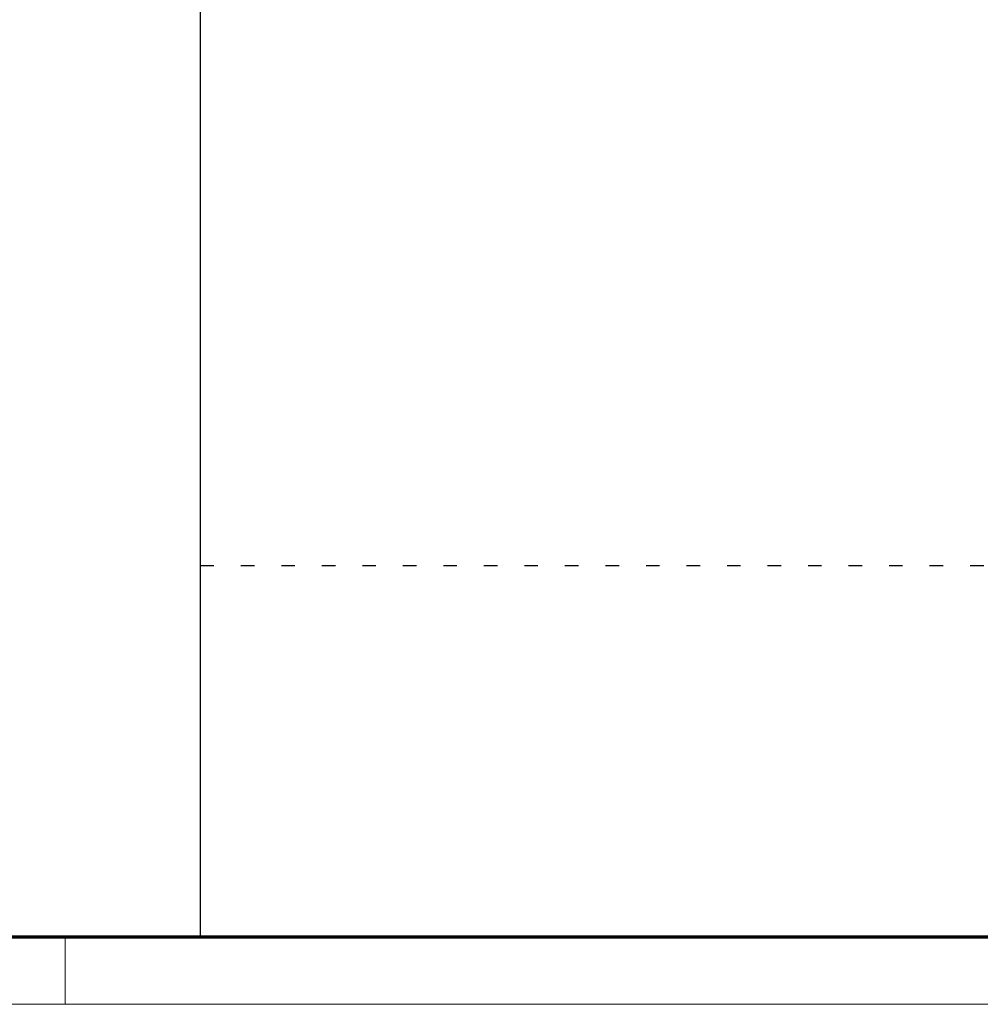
# Model space of a CAD drawing. Header units: millimetres. Extents: x -237800 to -118900, y -84100 to 8992.
# Tile 6 of 30: x -161575 to -147350, y -84100 to -69517. Entities that reach past the tile are written whole.
import ezdxf

# ---------------------------------------------------------------- set-up
doc = ezdxf.new("R2010")
doc.units = ezdxf.units.MM
doc.linetypes.add('RVB_ALG_1xShort_WideSpace', pattern=[6, 2, -4])
doc.layers.add('RVB_ALG_TEKENBLAD_ALGEMEEN', color=2, linetype='Continuous')
doc.layers.add('RVB_ALG_VIEWPORT', color=200, linetype='Continuous', plot=False)

# ---------------------------------------------------------------- blocks, each defined once
blk = doc.blocks.new('*U217')
at = {"color": 1, "linetype": 'Continuous', "lineweight": 18}
blk.add_lwpolyline([(-1189, 0), (0, 0), (0, 841), (-1189, 841)], close=True, dxfattribs=at)
at = {"color": 5, "linetype": 'Continuous', "lineweight": 70}
blk.add_lwpolyline([(-1169, 10), (-10, 10), (-10, 831), (-1169, 831)], close=True, dxfattribs=at)
at = {"color": 1, "linetype": 'Continuous', "lineweight": 18, "flags": 128}
blk.add_lwpolyline([(-420, 10), (-420, 0)], dxfattribs=at)
blk = doc.blocks.new('*U293')
at = {"layer": 'RVB_ALG_VIEWPORT', "linetype": 'Continuous'}
blk.add_lwpolyline([(180, 0), (0, 0), (0, -55), (-210, -55), (-210, 222), (180, 222)], close=True, dxfattribs=at)
at = {"layer": 'RVB_ALG_VIEWPORT', "linetype": 'RVB_ALG_1xShort_WideSpace', "flags": 128}
blk.add_lwpolyline([(-210, 0), (0, 0), (0, 222)], dxfattribs=at)

msp = doc.modelspace()

# ---------------------------------------------------------------- block references
at = {"layer": 'RVB_ALG_TEKENBLAD_ALGEMEEN', "xscale": 100, "yscale": 100, "zscale": 100}
msp.add_blockref('*U217', (-118900, -84100), dxfattribs=at)
at = {"layer": 'RVB_ALG_VIEWPORT', "xscale": 100, "yscale": 100, "zscale": 100}
msp.add_blockref('*U293', (-137900, -77600), dxfattribs=at)

doc.saveas('drawing.dxf')
